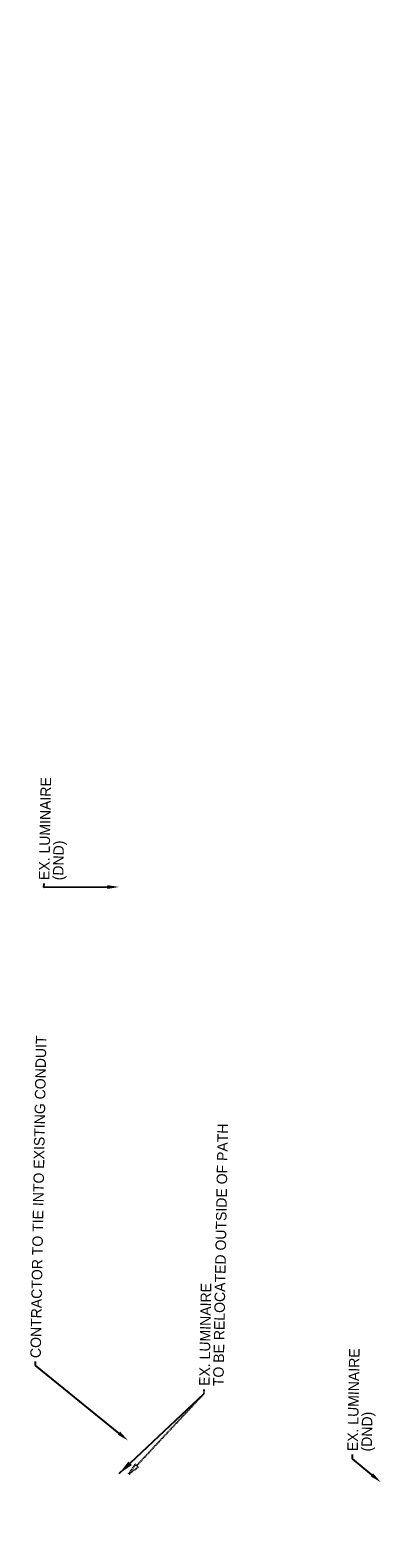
# Model space of a CAD drawing. Header units: feet. Extents: x 1459440 to 1459978, y 429529 to 432221.
# Tile 3 of 3: x 1459461 to 1459546, y 431503 to 431862. Entities that reach past the tile are written whole.
import ezdxf
from ezdxf import colors
from ezdxf.entities.mleader import LeaderData, LeaderLine
from ezdxf.math import Vec2, Vec3

# ---------------------------------------------------------------- set-up
doc = ezdxf.new("R2010")
doc.units = ezdxf.units.FT
doc.header["$MEASUREMENT"] = 0
doc.linetypes.add('F', pattern=[0.15, 0.1, -0.05])
doc.layers.add('LT_P_Text', color=7, linetype='Continuous')
doc.layers.add('TEXT', color=7, linetype='Continuous')
doc.styles.add('Slanted-Normal', font='font31.shx', dxfattribs={"height": 0.1})
doc.styles.get("Standard").update_dxf_attribs({"font": 'font31.shx'})
doc.dimstyles.new('COEC', dxfattribs={"dimscale": 13.9, "dimtxt": 0.18, "dimasz": 0.18, "dimexe": 0.18, "dimexo": 0.0625, "dimgap": 0.09, "dimtad": 1, "dimzin": 0, "dimdsep": 46, "dimtxsty": 'Standard', "dimcen": 0.09, "dimclrd": 256, "dimclre": 256, "dimclrt": 256, "dimaunit": 1, "dimadec": 4, "dimazin": 0, "dimtfac": 1, "dimtofl": 0, "dimtmove": 0, "dimatfit": 3, "dimfxl": 1, "dimtolj": 1, "dimtzin": 0, "dimlwd": -1, "dimlwe": -1, "dimarcsym": 0})

# ---------------------------------------------------------------- blocks, each defined once
blk = doc.blocks.new('_ClosedBlank')
at = {"color": 0, "linetype": 'ByBlock', "lineweight": -2}
for p, q in [((-1, 0.17), (0, 0)), ((-1, 0.17), (-1, -0.17)), ((0, 0), (-1, -0.17))]:
    blk.add_line(p, q, dxfattribs=at)

msp = doc.modelspace()

# ---------------------------------------------------------------- leaders
at = {"layer": 'LT_P_Text'}
ml = msp.add_multileader_mtext('Standard', dxfattribs=at)
ml.set_content('EX. LUMINAIRE\\PTO BE RELOCATED OUTSIDE OF PATH', color=256, style='Slanted-Normal')
ml.set_leader_properties(linetype='F')
ml.set_arrow_properties(name='CLOSEDBLANK')
ml.build(insert=Vec2(0, 0))
ml.multileader.update_dxf_attribs({"text_right_attachment_type": 3, "dogleg_length": 0.05, "arrow_head_size": 2.8, "scale": 20})
ctx = ml.context
ctx.base_point, ctx.scale, ctx.char_height, ctx.arrow_head_size, ctx.landing_gap_size, ctx.plane_origin, ctx.plane_x_axis, ctx.plane_y_axis = Vec3(1459502.98, 431537.97), 20, 2.5, 2.8, 0.8, Vec3(1459480.03, 431507.57), Vec3(0.017452, 0.999848), Vec3(-0.999848, 0.017452)
ctx.right_attachment = 3
notes = []
notes.append((ctx, [(0, (1, 1, 0), (1459502.96, 431536.97), (0.017452, 0.999848), 1, [(0, [(1459484.96, 431517.73)], 0, [])])]))
ctx.mtext.insert, ctx.mtext.text_direction, ctx.mtext.rotation, ctx.mtext.width, ctx.mtext.defined_height, ctx.mtext.line_spacing_factor, ctx.mtext.flow_direction = Vec3(1459501.74, 431538.79), Vec3(0.017452, 0.999848), 1.553343, 33.797, 3.07, 0.8, 5
ctx.mtext.has_bg_fill, ctx.mtext.bg_color, ctx.mtext.bg_scale_factor, ctx.mtext.bg_transparency, ctx.mtext.use_window_bg_color = 1, -1027028792, 1.5, 0, 1
ml = msp.add_multileader_mtext('Standard', dxfattribs=at)
ml.set_content('EX. LUMINAIRE\\P(DND)', color=256, style='Slanted-Normal')
ml.set_leader_properties()
ml.build(insert=Vec2(0, 0))
ml.multileader.update_dxf_attribs({"text_right_attachment_type": 3, "dogleg_length": 0.05, "arrow_head_size": 2.8, "scale": 20})
ctx = ml.context
ctx.base_point, ctx.scale, ctx.char_height, ctx.arrow_head_size, ctx.landing_gap_size, ctx.plane_origin, ctx.plane_x_axis, ctx.plane_y_axis = Vec3(1459538.34, 431522.4), 20, 2.5, 2.8, 0.8, Vec3(1459549.78, 431505.07), Vec3(0.017452, 0.999848), Vec3(-0.999848, 0.017452)
ctx.right_attachment = 3
notes.append((ctx, [(0, (1, 1, 0), (1459538.32, 431521.4), (0.017452, 0.999848), 1, [(0, [(1459545.1, 431515.79)], 0, [])])]))
ctx.mtext.insert, ctx.mtext.text_direction, ctx.mtext.rotation, ctx.mtext.width, ctx.mtext.defined_height, ctx.mtext.line_spacing_factor, ctx.mtext.flow_direction = Vec3(1459537.1, 431523.22), Vec3(0.017452, 0.999848), 1.553343, 6.8498, 2.6, 0.8, 5
for ctx, leaders in notes:
    for number, flags, end, landing, length, lines in leaders:
        leader = LeaderData()
        leader.index, (leader.has_last_leader_line, leader.has_dogleg_vector, leader.attachment_direction) = number, flags
        leader.last_leader_point, leader.dogleg_vector, leader.dogleg_length = Vec3(end), Vec3(landing), length
        for number, points, colour, breaks in lines:
            line = LeaderLine()
            line.index, line.vertices, line.color, line.breaks = number, Vec3.list(points), colors.encode_raw_color(colour), breaks
            leader.lines.append(line)
        ctx.leaders.append(leader)

# ---------------------------------------------------------------- next in the draw order: leaders
ml = msp.add_multileader_mtext('Standard', dxfattribs=at)
ml.set_content('EX. BRACKET ARM & LUMINAIRE (TBRBO)', color=256, style='Slanted-Normal')
ml.set_leader_properties()
ml.build(insert=Vec2(0, 0))
ml.multileader.update_dxf_attribs({"text_right_attachment_type": 3, "dogleg_length": 0.05, "arrow_head_size": 2.8, "scale": 20})
ctx = ml.context
ctx.base_point, ctx.scale, ctx.char_height, ctx.arrow_head_size, ctx.landing_gap_size, ctx.plane_origin, ctx.plane_x_axis, ctx.plane_y_axis = Vec3(1459495.27, 430918.25, 771.65), 20, 2.5, 2.8, 0.8, Vec3(1459494, 430899.15, 771.65), Vec3(0.017452, 0.999848), Vec3(-0.999848, 0.017452)
ctx.right_attachment = 3
notes = []
notes.append((ctx, [(0, (1, 1, 0), (1459495.26, 430917.25, 771.65), (0.017452, 0.999848), 1, [(0, [(1459490.1, 430909.27, 771.65)], 0, [])])]))
ctx.mtext.insert, ctx.mtext.text_direction, ctx.mtext.rotation, ctx.mtext.width, ctx.mtext.defined_height, ctx.mtext.line_spacing_factor, ctx.mtext.flow_direction = Vec3(1459494.04, 430919.07, 771.65), Vec3(0.017452, 0.999848), 1.553343, 32.2879, 2.6, 0.8, 5
ctx.mtext.has_bg_fill, ctx.mtext.bg_color, ctx.mtext.bg_scale_factor, ctx.mtext.bg_transparency, ctx.mtext.use_window_bg_color = 1, -1027028792, 1.5, 0, 1
for ctx, leaders in notes:
    for number, flags, end, landing, length, lines in leaders:
        leader = LeaderData()
        leader.index, (leader.has_last_leader_line, leader.has_dogleg_vector, leader.attachment_direction) = number, flags
        leader.last_leader_point, leader.dogleg_vector, leader.dogleg_length = Vec3(end), Vec3(landing), length
        for number, points, colour, breaks in lines:
            line = LeaderLine()
            line.index, line.vertices, line.color, line.breaks = number, Vec3.list(points), colors.encode_raw_color(colour), breaks
            leader.lines.append(line)
        ctx.leaders.append(leader)

# ---------------------------------------------------------------- next in the draw order: leaders
at = {"layer": 'TEXT'}
msp.add_leader([(1459482.68, 431517.85), (1459502.96, 431536.97)], dimstyle='COEC', override={"dimscale": 20}, dxfattribs=at)

# ---------------------------------------------------------------- next in the draw order: leaders
at = {"layer": 'LT_P_Text'}
ml = msp.add_multileader_mtext('Standard', dxfattribs=at)
ml.set_content('CONTRACTOR TO TIE INTO EXISTING CONDUIT', color=256, style='Slanted-Normal')
ml.set_leader_properties(linetype='Continuous')
ml.build(insert=Vec2(0, 0))
ml.multileader.update_dxf_attribs({"text_right_attachment_type": 3, "dogleg_length": 0.05, "arrow_head_size": 2.8, "scale": 20})
ctx = ml.context
ctx.base_point, ctx.scale, ctx.char_height, ctx.arrow_head_size, ctx.landing_gap_size, ctx.plane_origin, ctx.plane_x_axis, ctx.plane_y_axis = Vec3(1459462.73, 431544.61), 20, 2.5, 2.8, 0.8, Vec3(1459482.31, 431515.74), Vec3(0.017452, 0.999848), Vec3(-0.999848, 0.017452)
ctx.right_attachment = 3
notes = []
notes.append((ctx, [(0, (1, 1, 0), (1459462.71, 431543.61), (0.017452, 0.999848), 1, [(0, [(1459484.81, 431525.74)], 0, [])])]))
ctx.mtext.insert, ctx.mtext.text_direction, ctx.mtext.rotation, ctx.mtext.width, ctx.mtext.defined_height, ctx.mtext.line_spacing_factor, ctx.mtext.flow_direction = Vec3(1459461.5, 431545.43), Vec3(0.017452, 0.999848), 1.553343, 33.797, 3.07, 0.8, 5
ctx.mtext.has_bg_fill, ctx.mtext.bg_color, ctx.mtext.bg_scale_factor, ctx.mtext.bg_transparency, ctx.mtext.use_window_bg_color = 1, -1027028792, 1.5, 0, 1
for ctx, leaders in notes:
    for number, flags, end, landing, length, lines in leaders:
        leader = LeaderData()
        leader.index, (leader.has_last_leader_line, leader.has_dogleg_vector, leader.attachment_direction) = number, flags
        leader.last_leader_point, leader.dogleg_vector, leader.dogleg_length = Vec3(end), Vec3(landing), length
        for number, points, colour, breaks in lines:
            line = LeaderLine()
            line.index, line.vertices, line.color, line.breaks = number, Vec3.list(points), colors.encode_raw_color(colour), breaks
            leader.lines.append(line)
        ctx.leaders.append(leader)

# ---------------------------------------------------------------- next in the draw order: leaders
ml = msp.add_multileader_mtext('Standard', dxfattribs=at)
ml.set_content('EX. LUMINAIRE\\P(DND)', color=256, style='Slanted-Normal')
ml.set_leader_properties()
ml.build(insert=Vec2(0, 0))
ml.multileader.update_dxf_attribs({"text_right_attachment_type": 3, "dogleg_length": 0.05, "arrow_head_size": 2.8, "scale": 20})
ctx = ml.context
ctx.base_point, ctx.scale, ctx.char_height, ctx.arrow_head_size, ctx.landing_gap_size, ctx.plane_origin, ctx.plane_x_axis, ctx.plane_y_axis = Vec3(1459464.78, 431658.54), 20, 2.5, 2.8, 0.8, Vec3(1459487.32, 431646.97), Vec3(0.017452, 0.999848), Vec3(-0.999848, 0.017452)
ctx.right_attachment = 3
notes = []
notes.append((ctx, [(0, (1, 1, 0), (1459464.76, 431657.54), (0.017452, 0.999848), 1, [(0, [(1459482.65, 431657.69)], 0, [])])]))
ctx.mtext.insert, ctx.mtext.text_direction, ctx.mtext.rotation, ctx.mtext.width, ctx.mtext.defined_height, ctx.mtext.line_spacing_factor, ctx.mtext.flow_direction = Vec3(1459463.54, 431659.36), Vec3(0.017452, 0.999848), 1.553343, 6.8498, 2.6, 0.8, 5
ctx.mtext.has_bg_fill, ctx.mtext.bg_color, ctx.mtext.bg_scale_factor, ctx.mtext.bg_transparency, ctx.mtext.use_window_bg_color = 1, -1027028792, 1.5, 0, 1
for ctx, leaders in notes:
    for number, flags, end, landing, length, lines in leaders:
        leader = LeaderData()
        leader.index, (leader.has_last_leader_line, leader.has_dogleg_vector, leader.attachment_direction) = number, flags
        leader.last_leader_point, leader.dogleg_vector, leader.dogleg_length = Vec3(end), Vec3(landing), length
        for number, points, colour, breaks in lines:
            line = LeaderLine()
            line.index, line.vertices, line.color, line.breaks = number, Vec3.list(points), colors.encode_raw_color(colour), breaks
            leader.lines.append(line)
        ctx.leaders.append(leader)

doc.saveas('drawing.dxf')
